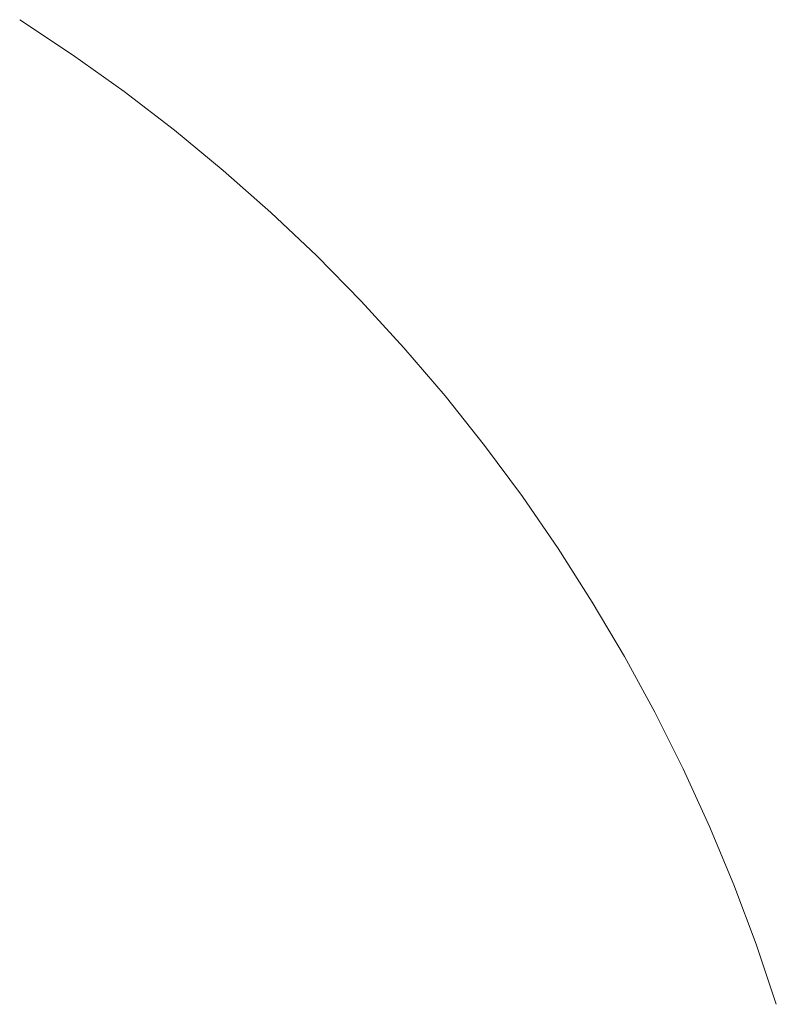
# Model space of a CAD drawing. Header units: millimetres. Extents: x -1459 to 125, y -3469 to 122.
# Tile 60 of 199: x -191.43 to -190.17, y -2979.9 to -2978.26. Entities that reach past the tile are written whole.
import ezdxf

# ---------------------------------------------------------------- set-up
doc = ezdxf.new("R2010")
doc.units = ezdxf.units.MM
doc.header["$MEASUREMENT"] = 0
doc.layers.add('Layer 1', color=7, linetype='Continuous')

msp = doc.modelspace()

# ---------------------------------------------------------------- linework, layer by layer
at = {"layer": 'Layer 1', "color": 5, "lineweight": 9}
msp.add_open_spline([(-191.4259, -2978.2609), (-191.4259, -2978.2609), (-191.3379, -2978.3192), (-191.3379, -2978.3192), (-191.3379, -2978.3192), (-191.252, -2978.3805), (-191.252, -2978.3805), (-191.252, -2978.3805), (-191.1684, -2978.4447), (-191.1684, -2978.4447), (-191.1684, -2978.4447), (-191.087, -2978.5119), (-191.087, -2978.5119), (-191.087, -2978.5119), (-191.008, -2978.5818), (-191.008, -2978.5818), (-191.008, -2978.5818), (-190.9314, -2978.6544), (-190.9314, -2978.6544), (-190.9314, -2978.6544), (-190.8575, -2978.7296), (-190.8575, -2978.7296), (-190.8575, -2978.7296), (-190.7862, -2978.8074), (-190.7862, -2978.8074), (-190.7862, -2978.8074), (-190.7176, -2978.8876), (-190.7176, -2978.8876), (-190.7176, -2978.8876), (-190.6519, -2978.9701), (-190.6519, -2978.9701), (-190.6519, -2978.9701), (-190.5891, -2979.0549), (-190.5891, -2979.0549), (-190.5891, -2979.0549), (-190.5293, -2979.1418), (-190.5293, -2979.1418), (-190.5293, -2979.1418), (-190.4726, -2979.2307), (-190.4726, -2979.2307), (-190.4726, -2979.2307), (-190.4189, -2979.3215), (-190.4189, -2979.3215), (-190.4189, -2979.3215), (-190.3685, -2979.4142), (-190.3685, -2979.4142), (-190.3685, -2979.4142), (-190.3213, -2979.5086), (-190.3213, -2979.5086), (-190.3213, -2979.5086), (-190.2775, -2979.6045), (-190.2775, -2979.6045), (-190.2775, -2979.6045), (-190.237, -2979.7019), (-190.237, -2979.7019), (-190.237, -2979.7019), (-190.1999, -2979.8007), (-190.1999, -2979.8007), (-190.1999, -2979.8007), (-190.1663, -2979.9007), (-190.1663, -2979.9007)], degree=3, knots=[0, 0, 0, 0, 0.05, 0.05, 0.05, 0.1, 0.1, 0.1, 0.15, 0.15, 0.15, 0.2, 0.2, 0.2, 0.25, 0.25, 0.25, 0.3, 0.3, 0.3, 0.35, 0.35, 0.35, 0.4, 0.4, 0.4, 0.45, 0.45, 0.45, 0.5, 0.5, 0.5, 0.55, 0.55, 0.55, 0.6, 0.6, 0.6, 0.65, 0.65, 0.65, 0.7, 0.7, 0.7, 0.75, 0.75, 0.75, 0.8, 0.8, 0.8, 0.85, 0.85, 0.85, 0.9, 0.9, 0.9, 0.95, 0.95, 0.95, 1, 1, 1, 1], dxfattribs=at)

doc.saveas('drawing.dxf')
